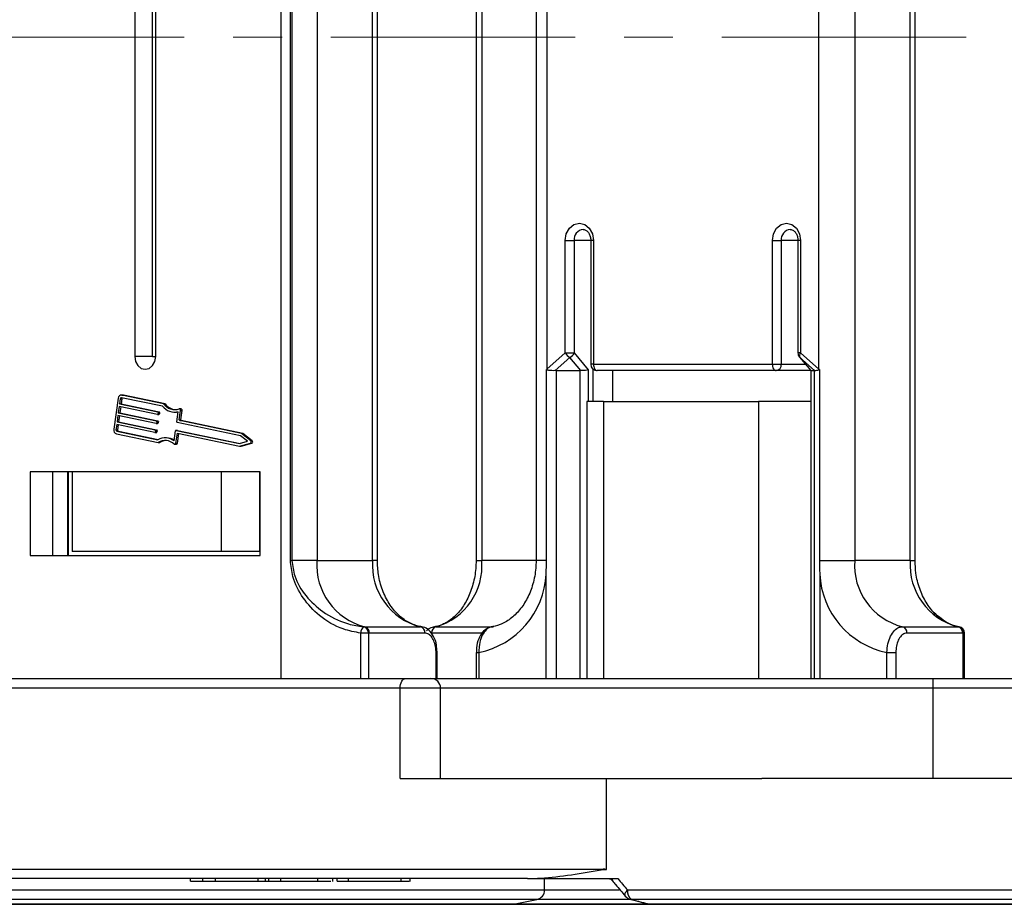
# Model space of a CAD drawing. Header units: millimetres. Extents: x -1190 to 891, y -97 to 1361.
# Tile 8 of 51: x -356 to -279, y 293 to 362. Entities that reach past the tile are written whole.
import ezdxf

# ---------------------------------------------------------------- set-up
doc = ezdxf.new("R2010")
doc.units = ezdxf.units.MM
doc.linetypes.add('CENTERX2', pattern=[20.32, 12.7, -2.54, 2.54, -2.54])

msp = doc.modelspace()

# ---------------------------------------------------------------- linework, layer by layer
at = {"color": 7, "linetype": 'Continuous', "lineweight": 25}
for p, q in [((-335.338, 360.244), (-335.338, 410.244)), ((-334.62, 360.244), (-334.62, 401.048)), ((-334.503, 401.048), (-334.503, 360.244)), ((-332.549, 401.048), (-332.549, 360.244)), ((-328.212, 360.244), (-328.212, 401.048)), ((-327.844, 360.244), (-327.844, 401.048)), ((-320.146, 401.048), (-320.146, 360.244)), ((-319.707, 401.048), (-319.707, 360.244)), ((-315.464, 401.048), (-315.464, 360.244)), ((-290.621, 401.048), (-290.621, 360.244)), ((-286.284, 360.244), (-286.284, 401.048)), ((-285.915, 360.244), (-285.915, 401.048)), ((-314.621, 386.136), (-314.621, 360.244)), ((-293.41, 360.244), (-293.41, 386.136)), ((-346.759, 385.144), (-346.759, 360.244)), ((-345.365, 360.244), (-345.365, 385.144)), ((-345.127, 360.244), (-345.127, 385.144)), ((-346.759, 360.244), (-346.759, 335.344)), ((-345.365, 335.344), (-345.365, 360.244)), ((-345.127, 335.344), (-345.127, 360.244)), ((-335.338, 310.244), (-335.338, 360.244)), ((-334.62, 319.44), (-334.62, 360.244)), ((-334.503, 360.244), (-334.503, 319.44)), ((-332.549, 360.244), (-332.549, 319.44)), ((-328.212, 319.44), (-328.212, 360.244)), ((-327.844, 319.44), (-327.844, 360.244)), ((-320.146, 360.244), (-320.146, 319.44)), ((-319.707, 360.244), (-319.707, 319.44)), ((-315.464, 360.244), (-315.464, 319.44)), ((-314.621, 360.244), (-314.621, 334.351)), ((-293.41, 334.351), (-293.41, 360.244)), ((-290.621, 360.244), (-290.621, 319.44)), ((-286.284, 319.44), (-286.284, 360.244)), ((-285.915, 319.44), (-285.915, 360.244)), ((-313.193, 335.621), (-313.193, 344.394)), ((-313.193, 344.394), (-312.496, 344.394)), ((-312.496, 344.394), (-312.496, 335.621)), ((-311.201, 344.394), (-311.201, 334.744)), ((-310.99, 344.394), (-310.99, 334.744)), ((-297.04, 334.744), (-297.04, 344.394)), ((-297.04, 344.394), (-296.343, 344.394)), ((-296.343, 344.394), (-296.343, 334.744)), ((-295.048, 344.394), (-295.048, 335.621)), ((-294.837, 344.394), (-294.837, 335.621)), ((-314.621, 334.351), (-313.193, 335.621)), ((-313.193, 335.621), (-312.496, 335.621)), ((-312.496, 335.621), (-311.398, 334.314)), ((-294.837, 335.621), (-293.41, 334.351)), ((-345.365, 335.344), (-346.759, 335.344)), ((-345.365, 335.344), (-345.127, 335.344)), ((-312.835, 335.267), (-313.99, 334.241)), ((-311.975, 334.243), (-312.835, 335.267)), ((-294.931, 335.299), (-294.041, 334.24)), ((-293.743, 334.241), (-294.898, 335.267)), ((-294.898, 335.267), (-294.037, 334.243)), ((-314.657, 319.44), (-314.657, 334.326)), ((-313.912, 334.244), (-312.02, 334.244)), ((-313.912, 334.244), (-313.912, 310.244)), ((-312.02, 310.244), (-312.02, 334.244)), ((-311.05, 334.386), (-311.05, 331.844)), ((-310.99, 334.744), (-297.04, 334.744)), ((-296.751, 334.244), (-310.701, 334.244)), ((-309.501, 334.244), (-309.501, 331.844)), ((-297.04, 334.744), (-296.343, 334.744)), ((-294.044, 334.244), (-296.751, 334.244)), ((-294.042, 334.245), (-294.042, 310.244)), ((-294.037, 334.243), (-294.035, 334.245)), ((-294.032, 334.244), (-293.758, 334.244)), ((-294.032, 334.244), (-294.032, 310.244)), ((-293.758, 310.244), (-293.758, 334.244)), ((-293.372, 334.326), (-293.372, 319.44)), ((-348.051, 332.085), (-348.387, 329.673)), ((-347.887, 332.05), (-347.943, 331.648)), ((-347.887, 332.05), (-347.772, 332.05)), ((-347.772, 332.05), (-347.828, 331.648)), ((-347.69, 332.339), (-347.805, 332.339)), ((-344.591, 331.464), (-347.791, 332.134)), ((-344.512, 331.654), (-347.763, 332.335)), ((-347.763, 332.335), (-347.648, 332.335)), ((-347.648, 332.335), (-347.69, 332.339)), ((-344.396, 331.654), (-347.648, 332.335)), ((-311.51, 331.844), (-311.51, 310.244)), ((-310.197, 331.844), (-311.51, 331.844)), ((-310.197, 331.844), (-310.197, 310.244)), ((-310.197, 331.844), (-298.123, 331.844)), ((-298.123, 331.844), (-298.123, 310.244)), ((-294.042, 331.844), (-298.123, 331.844)), ((-347.971, 331.447), (-348.041, 330.945)), ((-348.041, 330.945), (-345.069, 330.323)), ((-348.041, 330.945), (-347.926, 330.945)), ((-344.999, 330.825), (-347.971, 331.447)), ((-347.943, 331.648), (-344.971, 331.026)), ((-347.943, 331.648), (-347.828, 331.648)), ((-347.859, 331.424), (-347.926, 330.945)), ((-347.926, 330.945), (-344.954, 330.323)), ((-347.828, 331.648), (-344.856, 331.026)), ((-344.971, 331.026), (-344.856, 331.026)), ((-344.937, 330.967), (-344.951, 330.867)), ((-344.937, 330.967), (-344.822, 330.967)), ((-344.822, 330.967), (-344.836, 330.867)), ((-344.512, 331.654), (-344.396, 331.654)), ((-343.63, 330.997), (-343.514, 330.997)), ((-343.481, 330.249), (-343.373, 331.026)), ((-343.289, 330.415), (-343.188, 331.143)), ((-343.154, 331.262), (-343.27, 331.262)), ((-343.188, 331.143), (-343.072, 331.143)), ((-343.174, 330.415), (-343.072, 331.143)), ((-348.069, 330.744), (-348.139, 330.241)), ((-348.139, 330.241), (-345.167, 329.619)), ((-348.139, 330.241), (-348.024, 330.241)), ((-345.097, 330.122), (-348.069, 330.744)), ((-347.957, 330.72), (-348.024, 330.241)), ((-348.024, 330.241), (-345.052, 329.619)), ((-345.069, 330.323), (-344.954, 330.323)), ((-345.035, 330.264), (-345.049, 330.163)), ((-345.049, 330.163), (-344.934, 330.163)), ((-345.035, 330.264), (-344.92, 330.264)), ((-344.992, 330.824), (-344.877, 330.824)), ((-344.951, 330.867), (-344.836, 330.867)), ((-344.92, 330.264), (-344.934, 330.163)), ((-338.508, 329.156), (-343.447, 330.19)), ((-343.289, 330.415), (-343.174, 330.415)), ((-338.446, 329.35), (-343.255, 330.357)), ((-343.255, 330.357), (-343.14, 330.357)), ((-338.33, 329.35), (-343.14, 330.357)), ((-348.167, 330.04), (-348.223, 329.638)), ((-348.223, 329.638), (-348.108, 329.638)), ((-345.195, 329.418), (-348.167, 330.04)), ((-348.155, 329.521), (-344.955, 328.851)), ((-348.155, 329.521), (-348.04, 329.521)), ((-348.055, 330.017), (-348.108, 329.638)), ((-348.04, 329.521), (-344.922, 328.868)), ((-345.188, 329.417), (-345.073, 329.417)), ((-345.167, 329.619), (-345.052, 329.619)), ((-345.133, 329.56), (-345.147, 329.46)), ((-345.147, 329.46), (-345.032, 329.46)), ((-345.133, 329.56), (-345.018, 329.56)), ((-345.09, 330.121), (-344.975, 330.121)), ((-345.018, 329.56), (-345.032, 329.46)), ((-343.688, 328.768), (-343.579, 329.545)), ((-343.423, 329.588), (-343.538, 329.588)), ((-343.531, 329.587), (-338.592, 328.553)), ((-343.531, 329.587), (-343.416, 329.587)), ((-343.423, 329.588), (-343.416, 329.587)), ((-343.416, 329.587), (-338.543, 328.567)), ((-348.183, 329.32), (-344.932, 328.639)), ((-344.932, 328.639), (-344.816, 328.639)), ((-344.272, 328.998), (-344.387, 328.998)), ((-343.545, 328.583), (-343.436, 329.36)), ((-343.436, 329.36), (-338.586, 328.345)), ((-343.429, 328.583), (-343.324, 329.337)), ((-338.592, 328.553), (-337.971, 328.733)), ((-337.971, 328.733), (-338.508, 329.156)), ((-337.716, 328.775), (-338.446, 329.35)), ((-338.446, 329.35), (-338.33, 329.35)), ((-337.6, 328.775), (-338.33, 329.35)), ((-337.716, 328.775), (-337.6, 328.775)), ((-343.627, 328.498), (-343.511, 328.498)), ((-343.545, 328.583), (-343.429, 328.583)), ((-338.586, 328.345), (-337.742, 328.59)), ((-338.586, 328.345), (-338.471, 328.345)), ((-338.471, 328.345), (-337.626, 328.59)), ((-337.742, 328.59), (-337.626, 328.59)), ((-336.969, 326.344), (-354.917, 326.344)), ((-354.917, 326.344), (-354.917, 319.844)), ((-353.182, 326.344), (-353.182, 319.844)), ((-352.016, 326.344), (-352.016, 319.844)), ((-351.958, 326.344), (-351.958, 319.844)), ((-351.637, 326.344), (-351.637, 320.144)), ((-340.022, 326.344), (-340.022, 320.144)), ((-337.029, 326.344), (-337.029, 320.144)), ((-336.969, 319.844), (-336.969, 326.344)), ((-354.917, 319.844), (-336.969, 319.844)), ((-340.022, 320.144), (-351.637, 320.144)), ((-337.029, 320.144), (-340.022, 320.144)), ((-334.62, 319.44), (-334.503, 319.44)), ((-332.549, 319.44), (-334.503, 319.44)), ((-332.549, 319.44), (-328.212, 319.44)), ((-293.372, 319.44), (-290.621, 319.44)), ((-286.284, 319.44), (-290.621, 319.44)), ((-314.684, 310.244), (-314.684, 318.386)), ((-293.346, 318.386), (-293.346, 310.244)), ((-328.902, 314.275), (-328.828, 314.279)), ((-328.828, 314.279), (-324.491, 314.279)), ((-286.9, 314.279), (-282.563, 314.279)), ((-282.563, 314.279), (-282.489, 314.275)), ((-329.131, 310.244), (-329.131, 313.78)), ((-328.526, 313.78), (-329.131, 313.78)), ((-328.47, 313.783), (-328.526, 313.78)), ((-328.526, 313.78), (-328.526, 310.244)), ((-324.133, 313.783), (-328.47, 313.783)), ((-282.205, 313.783), (-286.542, 313.783)), ((-282.149, 313.78), (-282.205, 313.783)), ((-282.149, 310.244), (-282.149, 313.78)), ((-282.057, 310.244), (-282.057, 313.78)), ((-323.191, 312.274), (-323.221, 312.77)), ((-323.265, 310.244), (-323.265, 312.274)), ((-323.174, 312.274), (-323.173, 312.274)), ((-323.173, 310.244), (-323.173, 312.274)), ((-320.134, 312.274), (-320.134, 310.244)), ((-319.923, 312.274), (-319.923, 310.244)), ((-288.107, 312.274), (-287.41, 312.274)), ((-288.107, 310.244), (-288.107, 312.274)), ((-287.41, 312.274), (-287.41, 310.244)), ((-383.785, 310.244), (-325.636, 310.244)), ((-325.636, 310.244), (-323.663, 310.244)), ((-323.663, 310.244), (-284.493, 310.244)), ((-284.493, 309.494), (-284.493, 310.244)), ((-284.493, 310.244), (-213.215, 310.244)), ((-326.07, 309.494), (-384.219, 309.494)), ((-326.07, 302.444), (-326.07, 309.494)), ((-322.913, 302.444), (-322.913, 309.494)), ((-284.493, 302.444), (-284.493, 309.494)), ((-213.215, 309.494), (-284.493, 309.494)), ((-326.07, 302.444), (-309.98, 302.444)), ((-309.98, 295.361), (-309.98, 302.444)), ((-309.98, 302.444), (-297.866, 302.444)), ((-284.493, 302.444), (-297.866, 302.444)), ((-264.771, 302.444), (-284.493, 302.444)), ((-368.13, 295.394), (-310.234, 295.394)), ((-316.146, 294.644), (-367.696, 294.644)), ((-342.406, 294.444), (-342.406, 294.644)), ((-342.406, 294.444), (-341.464, 294.444)), ((-341.464, 294.444), (-341.464, 294.644)), ((-341.464, 294.444), (-340.46, 294.444)), ((-340.46, 294.444), (-340.46, 294.644)), ((-340.46, 294.444), (-337.134, 294.444)), ((-338.654, 294.419), (-338.654, 294.444)), ((-337.134, 294.444), (-337.134, 294.644)), ((-337.134, 294.444), (-336.556, 294.444)), ((-336.556, 294.444), (-336.556, 294.644)), ((-336.556, 294.444), (-336.318, 294.444)), ((-336.318, 294.444), (-336.318, 294.644)), ((-336.318, 294.444), (-335.377, 294.444)), ((-335.377, 294.444), (-335.377, 294.644)), ((-335.377, 294.444), (-332.485, 294.444)), ((-332.485, 294.444), (-332.485, 294.644)), ((-332.485, 294.444), (-331.459, 294.444)), ((-331.329, 294.644), (-331.329, 294.419)), ((-330.989, 294.444), (-330.989, 294.644)), ((-330.094, 294.444), (-330.094, 294.644)), ((-325.981, 294.444), (-325.981, 294.644)), ((-325.281, 294.419), (-325.281, 294.644)), ((-316.146, 294.644), (-309.092, 294.644)), ((-314.799, 293.759), (-314.799, 294.644)), ((-317.374, 292.644), (-397.063, 292.644)), ((-306.569, 292.644), (-317.374, 292.644)), ((-317.226, 292.658), (-315.402, 293.023)), ((-308.134, 293.045), (-306.767, 292.677)), ((-243.109, 292.644), (-306.569, 292.644))]:
    msp.add_line(p, q, dxfattribs=at)
at = {"color": 1, "linetype": 'CENTERX2', "lineweight": 13, "ltscale": 1.5}
msp.add_line((662.945, 360.244), (-452.283, 360.244), dxfattribs=at)
msp.add_line((662.945, 360.244), (-452.283, 360.244), dxfattribs=at)
at = {"color": 8, "linetype": 'Continuous', "lineweight": 25}
for p, q in [((-311.201, 344.394), (-312.496, 344.394)), ((-310.99, 344.394), (-311.201, 344.394)), ((-295.048, 344.394), (-296.343, 344.394)), ((-294.837, 344.394), (-295.048, 344.394)), ((-294.837, 335.621), (-295.048, 335.621)), ((-311.398, 334.314), (-311.398, 331.844)), ((-310.99, 334.744), (-311.201, 334.744)), ((-296.343, 334.744), (-294.464, 334.744)), ((-327.844, 319.44), (-328.212, 319.44)), ((-320.146, 319.44), (-319.707, 319.44)), ((-315.464, 319.44), (-319.707, 319.44)), ((-314.657, 319.44), (-315.464, 319.44)), ((-286.284, 319.44), (-285.915, 319.44)), ((-323.268, 314.279), (-318.836, 314.279)), ((-319.673, 313.783), (-323.611, 313.783)), ((-282.057, 313.78), (-282.149, 313.78)), ((-323.265, 312.274), (-323.174, 312.274)), ((-320.134, 312.274), (-319.923, 312.274)), ((-322.913, 309.494), (-326.07, 309.494)), ((-284.493, 309.494), (-322.913, 309.494)), ((-399.62, 293.759), (-314.799, 293.759)), ((-314.799, 293.759), (-308.974, 293.759)), ((-308.34, 293.759), (-240.534, 293.759)), ((-315.402, 293.023), (-399.061, 293.023)), ((-397.198, 292.658), (-317.226, 292.658)), ((-317.226, 292.658), (-306.716, 292.658)), ((-308.115, 293.023), (-315.402, 293.023)), ((-241.137, 293.023), (-308.014, 293.023)), ((-306.648, 292.658), (-242.962, 292.658))]:
    msp.add_line(p, q, dxfattribs=at)
at = {"color": 7, "linetype": 'Continuous', "lineweight": 25, "flags": 128}
for points in [[(-313.193, 344.394), (-313.109, 344.911), (-312.87, 345.348), (-312.513, 345.641), (-312.092, 345.744), (-311.67, 345.641), (-311.313, 345.348), (-311.074, 344.911), (-310.99, 344.394)], [(-297.04, 344.394), (-296.956, 344.911), (-296.717, 345.348), (-296.36, 345.641), (-295.939, 345.744), (-295.517, 345.641), (-295.16, 345.348), (-294.921, 344.911), (-294.837, 344.394)], [(-346.759, 335.344), (-346.697, 334.961), (-346.52, 334.637), (-346.255, 334.42), (-345.943, 334.344), (-345.631, 334.42), (-345.366, 334.637), (-345.189, 334.961), (-345.127, 335.344)], [(-310.99, 334.744), (-310.985, 334.646), (-310.968, 334.553), (-310.941, 334.466), (-310.906, 334.39), (-310.862, 334.328), (-310.812, 334.282), (-310.757, 334.253), (-310.701, 334.244)], [(-297.04, 334.744), (-297.034, 334.646), (-297.018, 334.553), (-296.991, 334.466), (-296.955, 334.39), (-296.911, 334.328), (-296.861, 334.282), (-296.807, 334.253), (-296.751, 334.244)], [(-343.376, 331.005), (-343.421, 331), (-343.514, 330.997)], [(-343.188, 331.143), (-343.187, 331.168), (-343.191, 331.193), (-343.201, 331.216), (-343.214, 331.236), (-343.232, 331.25), (-343.251, 331.259), (-343.272, 331.262), (-343.293, 331.258)], [(-343.675, 328.516), (-343.656, 328.504), (-343.636, 328.498), (-343.615, 328.499), (-343.595, 328.506), (-343.577, 328.518), (-343.562, 328.536), (-343.551, 328.558), (-343.545, 328.583)], [(-326.07, 309.494), (-326.062, 309.64), (-326.037, 309.781), (-325.997, 309.911), (-325.943, 310.024), (-325.877, 310.118), (-325.802, 310.187), (-325.721, 310.229), (-325.636, 310.244)]]:
    msp.add_lwpolyline(points, dxfattribs=at)
at = {"color": 8, "linetype": 'Continuous', "lineweight": 25, "flags": 128}
for points in [[(-294.931, 335.299), (-294.929, 335.297), (-294.898, 335.267)], [(-308.508, 293.276), (-308.528, 293.312), (-308.536, 293.378), (-308.521, 293.459), (-308.481, 293.552), (-308.42, 293.653), (-308.34, 293.759)]]:
    msp.add_lwpolyline(points, dxfattribs=at)
at = {"color": 8, "linetype": 'Continuous', "lineweight": 25}
for centre, radius, start, end in [((-311.729, 344.476), 0.772, 95.42144, 186.08973), ((-295.576, 344.476), 0.772, 95.42144, 186.08973), ((-309.358, 294.581), 0.184, 159.98018, 214.46987)]:
    msp.add_arc(centre, radius, start, end, dxfattribs=at)
at = {"color": 7, "linetype": 'Continuous', "lineweight": 25}
for centre, radius, start, end in [((-312.349, 336.117), 0.979, 210.45082, 240.20705), ((-313.138, 335.897), 0.699, 295.64552, 336.68763), ((-294.548, 335.621), 0.5, 180, 220.0352), ((-294.555, 335.39), 0.365, 140.78343, 199.6972), ((-313.799, 334.839), 0.956, 210.68066, 216.1139), ((-310.701, 334.744), 0.5, 180, 270), ((-296.802, 334.702), 0.461, 276.38231, 5.20124), ((-292.719, 333.941), 0.803, 149.27378, 155.36932), ((-347.791, 332.076), 0.26, 83.86664, 178.05664), ((-347.801, 332.048), 0.0868, 83.88233, 178.04727), ((-347.669, 332.039), 0.104, 127.4606, 173.64324), ((-344.987, 330.978), 0.0508, 348.0774, 71.97964), ((-344.871, 330.978), 0.0508, 348.06656, 71.99048), ((-343.623, 332.242), 1.242, 218.8116, 281.62034), ((-343.629, 332.297), 1.093, 216.08769, 287.91745), ((-343.481, 332.345), 1.147, 217.08, 265.45546), ((-343.165, 331.167), 0.0958, 345.52993, 83.54975), ((-345.093, 330.165), 0.0434, 263.89383, 358.02829), ((-345.085, 330.274), 0.0508, 348.0774, 71.97964), ((-344.995, 330.868), 0.0434, 263.8604, 358.05905), ((-344.978, 330.165), 0.0446, 274.5471, 357.35679), ((-344.969, 330.274), 0.0508, 348.0774, 71.97964), ((-344.88, 330.869), 0.0446, 274.56064, 357.36406), ((-343.432, 330.238), 0.0508, 168.0295, 251.99322), ((-343.24, 330.405), 0.0508, 168.0774, 251.97964), ((-343.124, 330.405), 0.0508, 168.0774, 251.97964), ((-348.089, 329.61), 0.305, 168.05573, 251.98262), ((-348.124, 329.617), 0.102, 168.05344, 251.98643), ((-348.008, 329.617), 0.102, 168.05344, 251.98643), ((-345.191, 329.461), 0.0434, 263.87341, 358.02844), ((-345.183, 329.571), 0.0508, 348.03906, 71.99622), ((-345.076, 329.462), 0.0446, 274.56904, 357.33485), ((-345.067, 329.571), 0.0508, 348.03906, 71.99622), ((-343.536, 329.544), 0.0434, 83.84533, 178.07412), ((-344.386, 327.815), 1.182, 53.78917, 118.7824), ((-344.385, 327.739), 1.053, 47.5832, 121.29344), ((-344.265, 327.739), 1.055, 93.48284, 121.46446), ((-344.279, 327.801), 1.197, 59.88449, 89.66515), ((-337.786, 328.69), 0.11, 293.90506, 50.23032), ((-337.671, 328.69), 0.11, 293.90506, 50.23032), ((-343.519, 328.587), 0.0897, 274.8288, 357.08549), ((-327.615, 319.076), 4.948, 175.78294, 255.80645), ((-323.278, 319.076), 4.948, 175.78328, 255.80611), ((-324.611, 319.015), 4.923, 285.83162, 4.94953), ((-285.687, 319.076), 4.948, 175.78307, 255.80632), ((-281.349, 319.076), 4.948, 175.78323, 255.80637), ((-321.248, 318.711), 6.572, 281.62527, 357.16445), ((-286.782, 318.711), 6.572, 182.83552, 258.37491), ((-328.551, 313.813), 0.581, 127.18951, 183.22129), ((-329.022, 313.793), 0.497, 358.45666, 76.02158), ((-328.945, 313.818), 0.476, 355.78283, 75.80486), ((-324.607, 313.818), 0.476, 355.78589, 75.80407), ((-323.139, 313.824), 0.473, 105.83382, 184.94944), ((-287.017, 313.818), 0.476, 355.78283, 75.80486), ((-282.679, 313.818), 0.476, 355.78413, 75.80356), ((-282.601, 313.835), 0.455, 353.11534, 75.74777), ((-282.557, 313.78), 0.5, 360, 80.97776), ((-323.663, 309.494), 0.75, 0, 90), ((-310.234, 294.386), 1.008, 75.41024, 89.96924), ((-308.933, 295.394), 1.301, 180.01215, 181.79859), ((-315.549, 293.759), 0.75, 281.30993, 0), ((-307.569, 293.66), 0.777, 172.72499, 235.11444), ((-317.374, 293.394), 0.75, 270, 281.30993), ((-307.934, 293.759), 0.75, 220.09253, 255.0166), ((-308.038, 293.373), 0.35, 255.10155, 273.96987), ((-306.569, 293.394), 0.75, 255.04657, 270), ((-306.673, 293.008), 0.351, 255.13244, 274.1316), ((-306.569, 292.865), 0.222, 249.11166, 269.8085)]:
    msp.add_arc(centre, radius, start, end, dxfattribs=at)
for centre, major_axis, ratio, start_param, end_param in [((-313.464, 333.319), (1.956, 0.59), 0.704898, 1.977861, 2.000581), ((-314.106, 333.244), (0.773, 0.773), 0.821883, 0.687942, 0.766819), ((-312.213, 333.244), (0.773, 0.773), 0.821883, 0.641639, 0.687942), ((-293.042, 333.244), (-0.997, 0.997), 0.071397, 6.21191, 6.258213), ((-292.768, 333.244), (-0.997, 0.997), 0.071397, 6.133033, 6.21191), ((-292.253, 333.319), (1.997, -1.494), 0.068513, 2.215936, 2.238656), ((-284.534, 295.705), (42.006, -41.13), 0.318433, 4.422489, 4.442968)]:
    msp.add_ellipse(centre, major_axis=major_axis, ratio=ratio, start_param=start_param, end_param=end_param, dxfattribs=at)
for points, knots in [([(-311.803, 345.238), (-311.792, 345.24), (-311.711, 345.256), (-311.57, 345.19), (-311.382, 345.019), (-311.254, 344.776), (-311.205, 344.554), (-311.202, 344.425), (-311.201, 344.394)], [0, 0, 0, 0, 0.039312, 0.314669, 0.531364, 0.733274, 0.93541, 1, 1, 1, 1]), ([(-295.65, 345.238), (-295.639, 345.24), (-295.558, 345.256), (-295.417, 345.19), (-295.229, 345.019), (-295.101, 344.776), (-295.052, 344.554), (-295.049, 344.425), (-295.048, 344.394)], [0, 0, 0, 0, 0.039314, 0.314669, 0.531364, 0.733274, 0.93541, 1, 1, 1, 1]), ([(-314.571, 334.276), (-314.582, 334.278), (-314.6, 334.281), (-314.626, 334.288), (-314.643, 334.297), (-314.653, 334.308), (-314.657, 334.317), (-314.657, 334.324), (-314.657, 334.326)], [0, 0, 0, 0, 0.312008, 0.530894, 0.751318, 0.842602, 0.934803, 1, 1, 1, 1]), ([(-313.99, 334.241), (-314.074, 334.238), (-314.258, 334.233), (-314.454, 334.258), (-314.556, 334.274), (-314.571, 334.276)], [0, 0, 0, 0, 0.421041, 0.915761, 1, 1, 1, 1]), ([(-311.398, 334.314), (-311.399, 334.313), (-311.43, 334.304), (-311.529, 334.279), (-311.718, 334.243), (-311.894, 334.243), (-311.975, 334.243)], [0, 0, 0, 0, 0.010076, 0.2295, 0.647001, 1, 1, 1, 1]), ([(-293.449, 334.276), (-293.498, 334.266), (-293.624, 334.242), (-293.71, 334.231), (-293.74, 334.24), (-293.743, 334.241)], [0, 0, 0, 0, 0.357476, 0.921971, 1, 1, 1, 1]), ([(-293.372, 334.326), (-293.372, 334.325), (-293.372, 334.32), (-293.375, 334.311), (-293.381, 334.302), (-293.398, 334.288), (-293.423, 334.281), (-293.442, 334.277), (-293.449, 334.276)], [0, 0, 0, 0, 0.044924, 0.12573, 0.206517, 0.339043, 0.756871, 1, 1, 1, 1]), ([(-329.131, 313.78), (-329.593, 313.866), (-330.747, 314.082), (-332.339, 315.013), (-333.666, 316.458), (-334.47, 317.969), (-334.577, 319.018), (-334.62, 319.44)], [0, 0, 0, 0, 0.171759, 0.428486, 0.646502, 0.857668, 1, 1, 1, 1]), ([(-334.503, 319.44), (-334.453, 319.032), (-334.328, 318.019), (-333.442, 316.62), (-332.066, 315.324), (-330.528, 314.578), (-329.411, 314.332), (-328.96, 314.282), (-328.902, 314.275)], [0, 0, 0, 0, 0.144272, 0.358369, 0.577063, 0.831231, 0.978372, 1, 1, 1, 1]), ([(-324.273, 314.257), (-324.398, 314.275), (-324.798, 314.335), (-325.462, 314.608), (-326.247, 315.196), (-326.939, 316.044), (-327.47, 317.121), (-327.789, 318.28), (-327.826, 319.072), (-327.844, 319.44)], [0, 0, 0, 0, 0.072876, 0.233331, 0.386066, 0.548835, 0.707403, 0.864164, 1, 1, 1, 1]), ([(-320.146, 319.44), (-320.151, 319.234), (-320.167, 318.609), (-320.354, 317.586), (-320.769, 316.472), (-321.348, 315.543), (-322.035, 314.851), (-322.769, 314.401), (-323.253, 314.304), (-323.496, 314.255)], [0, 0, 0, 0, 0.075366, 0.228959, 0.382145, 0.53479, 0.687658, 0.843103, 1, 1, 1, 1]), ([(-315.464, 319.44), (-315.469, 319.237), (-315.486, 318.615), (-315.682, 317.594), (-316.12, 316.481), (-316.735, 315.548), (-317.473, 314.849), (-318.257, 314.402), (-318.782, 314.304), (-319.035, 314.257)], [0, 0, 0, 0, 0.075217, 0.23018, 0.384941, 0.539443, 0.694651, 0.852822, 1, 1, 1, 1]), ([(-314.684, 318.386), (-314.683, 318.401), (-314.666, 318.752), (-314.662, 319.103), (-314.657, 319.44)], [0, 0, 0, 0, 0.041817, 1, 1, 1, 1]), ([(-293.372, 319.44), (-293.368, 319.103), (-293.364, 318.752), (-293.347, 318.401), (-293.346, 318.386)], [0, 0, 0, 0, 0.958183, 1, 1, 1, 1]), ([(-283.468, 314.637), (-283.52, 314.658), (-283.831, 314.788), (-284.391, 315.284), (-285.07, 316.134), (-285.581, 317.231), (-285.87, 318.36), (-285.902, 319.112), (-285.915, 319.44)], [0, 0, 0, 0, 0.03883, 0.23373, 0.441404, 0.644142, 0.844767, 1, 1, 1, 1]), ([(-282.489, 314.275), (-282.777, 314.343), (-283.454, 314.503), (-284.064, 315.051), (-284.415, 315.366)], [0, 0, 0, 0, 0.4255129, 1, 1, 1, 1]), ([(-323.221, 312.77), (-323.222, 312.792), (-323.237, 313.07), (-323.434, 313.535), (-323.784, 314.011), (-324.189, 314.265), (-324.446, 314.26), (-324.54, 314.259)], [0, 0, 0, 0, 0.026402, 0.33591, 0.624475, 0.862892, 1, 1, 1, 1]), ([(-323.398, 314.241), (-323.452, 314.239), (-323.666, 314.233), (-323.88, 314.114), (-323.993, 313.976), (-323.998, 313.969)], [0, 0, 0, 0, 0.242673, 0.961418, 1, 1, 1, 1]), ([(-318.767, 314.271), (-318.792, 314.275), (-318.968, 314.302), (-319.295, 314.162), (-319.675, 313.848), (-319.966, 313.334), (-320.131, 312.77), (-320.115, 312.396), (-320.11, 312.274)], [0, 0, 0, 0, 0.031295, 0.218333, 0.4063, 0.627088, 0.879069, 1, 1, 1, 1]), ([(-318.817, 314.279), (-318.945, 314.257), (-319.203, 314.214), (-319.537, 313.872), (-319.786, 313.367), (-319.914, 312.802), (-319.921, 312.426), (-319.923, 312.274)], [0, 0, 0, 0, 0.213216, 0.426246, 0.639903, 0.85489, 1, 1, 1, 1]), ([(-288.107, 312.274), (-288.089, 312.501), (-288.054, 312.954), (-287.838, 313.557), (-287.529, 314.01), (-287.197, 314.247), (-286.983, 314.27), (-286.9, 314.279)], [0, 0, 0, 0, 0.2159955, 0.4320138, 0.6479219, 0.8629005, 1, 1, 1, 1]), ([(-323.265, 312.274), (-323.27, 312.388), (-323.281, 312.671), (-323.387, 313.096), (-323.583, 313.476), (-323.842, 313.734), (-324.036, 313.767), (-324.133, 313.783)], [0, 0, 0, 0, 0.145232, 0.360401, 0.574142, 0.787054, 1, 1, 1, 1]), ([(-286.542, 313.783), (-286.604, 313.776), (-286.764, 313.758), (-287.008, 313.58), (-287.23, 313.239), (-287.381, 312.785), (-287.4, 312.444), (-287.41, 312.274)], [0, 0, 0, 0, 0.136915, 0.351712, 0.567637, 0.783823, 1, 1, 1, 1]), ([(-316.146, 294.644), (-315.795, 294.655), (-313.957, 294.711), (-311.898, 295.066), (-310.233, 295.353)], [0, 0, 0, 0, 0.191065, 1, 1, 1, 1]), ([(-310.233, 295.353), (-310.205, 295.357), (-310.15, 295.365), (-310.077, 295.367), (-310.021, 295.365), (-309.992, 295.362), (-309.98, 295.361)], [0, 0, 0, 0, 0.336604, 0.654208, 0.86226, 1, 1, 1, 1]), ([(-330.989, 294.444), (-330.847, 294.444), (-330.592, 294.444), (-330.247, 294.444), (-330.094, 294.444)], [0, 0, 0, 0, 0.559558, 1, 1, 1, 1]), ([(-330.094, 294.444), (-329.705, 294.444), (-328.928, 294.444), (-327.627, 294.444), (-326.633, 294.444), (-326.199, 294.444), (-325.981, 294.444)], [0, 0, 0, 0, 0.279825, 0.558639, 0.778988, 1, 1, 1, 1]), ([(-325.981, 294.444), (-325.727, 294.444), (-325.326, 294.444), (-325.354, 294.444), (-325.364, 294.444)], [0, 0, 0, 0, 0.633985, 1, 1, 1, 1]), ([(-309.734, 294.633), (-309.725, 294.631), (-309.677, 294.62), (-309.585, 294.567), (-309.508, 294.474), (-309.483, 294.442)], [0, 0, 0, 0, 0.141274, 0.709359, 1, 1, 1, 1]), ([(-309.509, 294.477), (-309.427, 294.377), (-309.095, 293.976), (-308.76, 293.576), (-308.508, 293.276)], [0, 0, 0, 0, 0.250042, 1, 1, 1, 1]), ([(-308.014, 293.023), (-307.657, 292.928), (-307.202, 292.806), (-306.746, 292.685), (-306.648, 292.658)], [0, 0, 0, 0, 0.782826, 1, 1, 1, 1])]:
    msp.add_open_spline(points, degree=3, knots=knots, dxfattribs=at)

doc.saveas('drawing.dxf')
